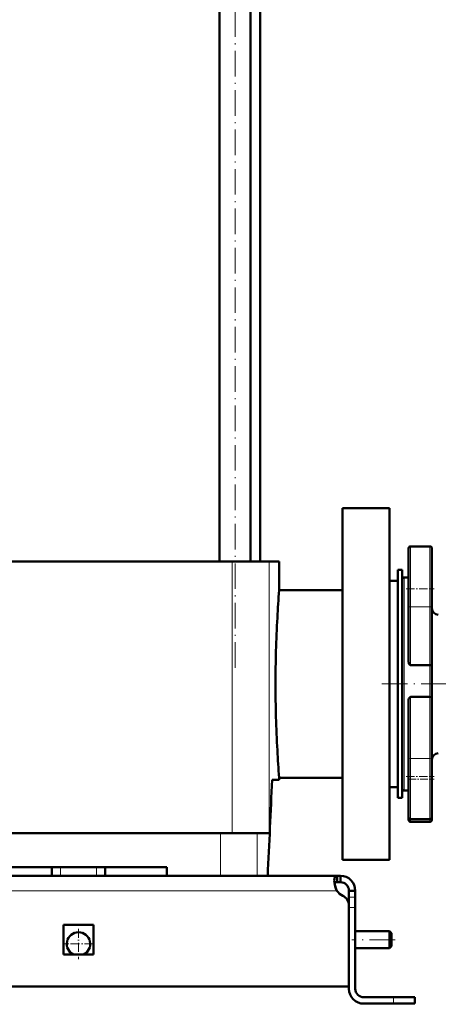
# Model space of a CAD drawing. Extents: x -1768 to 2122, y -1862 to 865.
# Tile 58 of 63: x 1578 to 1775, y -566 to -104. Entities that reach past the tile are written whole.
import ezdxf

# ---------------------------------------------------------------- set-up
doc = ezdxf.new("R2010")
doc.units = 0
doc.linetypes.add('DASHDOT', pattern=[18.5, 12, -3, 0.5, -3])

msp = doc.modelspace()

# ---------------------------------------------------------------- linework, layer by layer
at = {"color": 7, "linetype": 'DASHDOT', "lineweight": 18}
for p, q in [((1679.59, -408.52), (1679.59, 190.28)), ((1890.05, -416.12), (1746.05, -416.12)), ((1754.75, -536.12), (1734.35, -536.12))]:
    msp.add_line(p, q, dxfattribs=at)
at = {"color": 7, "lineweight": 50}
for p, q in [((1672.29, -358.62), (1672.29, 93.38)), ((1686.89, -358.62), (1686.89, 93.38)), ((1691.4, -358.62), (1691.4, 77.38)), ((1752.05, -333.62), (1730.05, -333.62)), ((1730.05, -333.62), (1730.05, -498.62)), ((1752.05, -333.62), (1752.05, -416.12)), ((1761.05, -352.55), (1761.05, -371.55)), ((1771.05, -351.55), (1762.05, -351.55)), ((1772.05, -379.58), (1772.05, -352.55)), ((1656.89, -358.62), (1533.8, -358.62)), ((1678.3, -358.62), (1656.89, -358.62)), ((1695.67, -358.62), (1678.3, -358.62)), ((1700.3, -358.62), (1695.67, -358.62)), ((1700.3, -372.12), (1700.3, -358.62)), ((1756.05, -362.62), (1758.05, -362.62)), ((1756.05, -469.62), (1756.05, -362.62)), ((1758.05, -469.62), (1758.05, -362.62)), ((1752.05, -367.72), (1756.05, -367.72)), ((1758.05, -367.12), (1758.05, -416.12)), ((1761.05, -366.12), (1759.05, -366.12)), ((1730.05, -372.12), (1700.3, -372.12)), ((1761.05, -371.55), (1761.05, -379.58)), ((1761.05, -405.62), (1761.05, -379.58)), ((1772.05, -379.58), (1772.05, -407.15)), ((1771.05, -407.28), (1762.05, -407.28)), ((1772.05, -422.39), (1772.05, -407.15)), ((1752.05, -416.12), (1752.05, -498.62)), ((1758.05, -416.12), (1758.05, -465.12)), ((1761.05, -451.51), (1761.05, -424.05)), ((1771.05, -422.23), (1762.05, -422.23)), ((1772.05, -422.39), (1772.05, -451.51)), ((1761.05, -451.51), (1761.05, -459.54)), ((1772.05, -478.54), (1772.05, -451.51)), ((1700.3, -461.12), (1696.95, -461.12)), ((1700.3, -460.12), (1730.05, -460.12)), ((1700.3, -461.12), (1700.3, -460.12)), ((1761.05, -459.54), (1761.05, -478.54)), ((1752.05, -464.52), (1756.05, -464.52)), ((1759.05, -466.12), (1761.05, -466.12)), ((1756.05, -469.62), (1758.05, -469.62)), ((1761.05, -478.54), (1761.05, -479.83)), ((1762.05, -479.54), (1771.05, -479.54)), ((1772.05, -479.83), (1772.05, -478.54)), ((1762.05, -480.83), (1771.05, -480.83)), ((1539.37, -486.12), (1672.73, -486.12)), ((1672.73, -486.12), (1689.94, -486.12)), ((1689.94, -486.12), (1695.67, -486.12)), ((1730.05, -498.62), (1752.05, -498.62)), ((1647.55, -502.12), (1564.55, -502.12)), ((1593.55, -506.12), (1593.55, -502.12)), ((1618.55, -506.12), (1618.55, -502.12)), ((1647.55, -502.12), (1647.55, -506.12)), ((1484.59, -506.12), (1606.05, -506.12)), ((1727.52, -506.12), (1606.05, -506.12)), ((1672.73, -506.12), (1647.55, -506.12)), ((1689.94, -506.12), (1672.73, -506.12)), ((1694.9, -506.12), (1689.94, -506.12)), ((1727.52, -506.12), (1727.52, -509.12)), ((1729.05, -506.12), (1727.52, -506.12)), ((1729.05, -506.12), (1729.05, -509.12)), ((1729.05, -509.12), (1727.52, -509.12)), ((1733.05, -513.12), (1733.05, -516.08)), ((1736.05, -513.12), (1733.05, -513.12)), ((1733.05, -516.08), (1733.05, -521.01)), ((1736.05, -513.12), (1736.05, -516.08)), ((1736.05, -516.08), (1736.05, -521.01)), ((1733.05, -520.05), (1733.05, -558.12)), ((1733.05, -559.12), (1733.05, -521.01)), ((1736.05, -521.01), (1736.05, -559.12)), ((1599.05, -529.12), (1606.05, -529.12)), ((1599.05, -529.12), (1599.05, -543.12)), ((1606.05, -529.12), (1613.05, -529.12)), ((1613.05, -529.12), (1613.05, -543.12)), ((1752.05, -532.12), (1736.05, -532.12)), ((1752.05, -532.12), (1752.05, -536.12)), ((1753.05, -533.12), (1752.05, -532.12)), ((1753.05, -533.12), (1753.05, -536.12)), ((1752.05, -540.12), (1736.05, -540.12)), ((1752.05, -536.12), (1752.05, -540.12)), ((1753.05, -539.12), (1752.05, -540.12)), ((1753.05, -536.12), (1753.05, -539.12)), ((1599.05, -543.12), (1606.05, -543.12)), ((1606.05, -543.12), (1613.05, -543.12)), ((1606.05, -558.12), (1479.05, -558.12)), ((1606.05, -558.12), (1733.05, -558.12)), ((1740.05, -563.12), (1754.05, -563.12)), ((1754.05, -563.12), (1764.05, -563.12)), ((1764.05, -563.12), (1764.05, -566.12)), ((1754.05, -566.12), (1740.05, -566.12)), ((1754.05, -566.12), (1764.05, -566.12))]:
    msp.add_line(p, q, dxfattribs=at)
at = {"color": 7, "lineweight": 18}
for p, q in [((1762.05, -371.55), (1762.05, -351.55)), ((1771.05, -351.55), (1771.05, -380)), ((1678.3, -358.62), (1678.3, -486.12)), ((1695.67, -358.62), (1695.67, -486.12)), ((1759.05, -416.12), (1759.05, -366.12)), ((1762.05, -380), (1762.05, -371.55)), ((1771.05, -380), (1762.05, -380)), ((1762.05, -380), (1762.05, -407.28)), ((1771.05, -407.28), (1771.05, -380)), ((1771.05, -407.28), (1771.05, -422.23)), ((1759.05, -466.12), (1759.05, -416.12)), ((1762.05, -422.23), (1762.05, -451.09)), ((1771.05, -451.09), (1771.05, -422.23)), ((1771.05, -451.09), (1762.05, -451.09)), ((1762.05, -459.54), (1762.05, -451.09)), ((1771.05, -451.09), (1771.05, -479.54)), ((1762.05, -479.54), (1762.05, -459.54)), ((1762.05, -480.83), (1762.05, -479.54)), ((1771.05, -479.54), (1771.05, -480.83)), ((1672.73, -486.12), (1672.73, -506.12)), ((1689.94, -486.12), (1689.94, -506.12)), ((1597.55, -506.12), (1597.55, -502.12)), ((1614.55, -506.12), (1614.55, -502.12)), ((1484.72, -513.12), (1606.05, -513.12)), ((1727.38, -513.12), (1606.05, -513.12)), ((1736.05, -516.08), (1733.05, -516.08)), ((1736.05, -521.01), (1733.05, -521.01)), ((1754.05, -563.12), (1754.05, -566.12))]:
    msp.add_line(p, q, dxfattribs=at)
at = {"color": 7, "linetype": 'DASHDOT', "lineweight": 18, "ltscale": 0.329999}
for p, q in [((1759.95, -371.55), (1773.15, -371.55)), ((1759.95, -459.54), (1773.15, -459.54))]:
    msp.add_line(p, q, dxfattribs=at)
at = {"color": 7, "linetype": 'DASHDOT', "lineweight": 18, "ltscale": 0.300012}
msp.add_line((1761.05, -460.83), (1773.05, -460.83), dxfattribs=at)
at = {"color": 7, "linetype": 'DASHDOT', "lineweight": 18, "ltscale": 0.120006}
msp.add_line((1597.55, -506.52), (1597.55, -501.72), dxfattribs=at)
at = {"color": 7, "linetype": 'DASHDOT', "lineweight": 18, "ltscale": 0.090015}
for p, q in [((1736.35, -521.01), (1732.75, -521.01)), ((1754.05, -562.82), (1754.05, -566.42))]:
    msp.add_line(p, q, dxfattribs=at)
at = {"color": 7, "linetype": 'DASHDOT', "lineweight": 18, "ltscale": 0.357501}
for p, q in [((1606.05, -530.97), (1606.05, -545.27)), ((1613.2, -538.12), (1598.9, -538.12))]:
    msp.add_line(p, q, dxfattribs=at)
at = {"color": 7, "lineweight": 50}
for points in [[(1762.05, -407.28), (1761.84, -407.24), (1761.65, -407.14), (1761.49, -406.99), (1761.37, -406.82), (1761.22, -406.54), (1761.13, -406.24), (1761.05, -405.62)], [(1772.05, -407.15), (1772.05, -407.16), (1772.05, -407.16), (1772.03, -407.18), (1771.96, -407.2), (1771.73, -407.25), (1771.05, -407.28)], [(1761.05, -424.05), (1761.1, -423.49), (1761.26, -422.96), (1761.48, -422.56), (1761.64, -422.4), (1761.83, -422.28), (1762.05, -422.23)], [(1771.05, -422.23), (1771.72, -422.27), (1771.95, -422.32), (1772.02, -422.35), (1772.04, -422.37), (1772.05, -422.38), (1772.05, -422.39)], [(1727.52, -506.12), (1727.26, -506.14), (1727.03, -506.2), (1726.77, -506.35), (1726.55, -506.58), (1726.39, -506.89), (1726.29, -507.17), (1726.23, -507.5), (1726.18, -508.27)], [(1726.18, -508.27), (1726.23, -509.15), (1726.37, -510.11), (1726.61, -511.1), (1726.94, -512.1), (1727.38, -513.12)], [(1727.52, -509.12), (1727.23, -509.14), (1726.97, -509.18), (1726.68, -509.3), (1726.46, -509.47), (1726.3, -509.71)], [(1726.3, -509.71), (1726.46, -509.47), (1726.68, -509.29), (1726.97, -509.18), (1727.23, -509.14), (1727.52, -509.12)], [(1727.38, -513.12), (1726.9, -512), (1726.54, -510.84), (1726.3, -509.71)]]:
    msp.add_lwpolyline(points, dxfattribs=at)
for centre, radius, start, end in [((1762.05, -352.55), 1, 90, 180), ((1771.05, -352.55), 1, 0, 90), ((1759.05, -367.12), 1, 90, 180), ((2270.23, -416.48), 571.65, 175.5501, 176.8446), ((1775.05, -380.62), 3, 180, 270), ((2263.9, -416.15), 565.31, 176.8428, 179.9977), ((2263.9, -416.1), 565.31, 180.0023, 183.1572), ((2270.19, -415.77), 571.61, 183.1553, 184.45), ((1775.05, -451.62), 3, 90, 180), ((-2422.92, -295.9), 4123.18, 357.07743, 357.7034), ((-2422.92, -295.9), 4123.18, 357.07743, 357.7034), ((1759.05, -465.12), 1, 180, 270), ((1762.05, -478.54), 1, 180, 270), ((1762.05, -479.83), 1, 180, 270), ((1771.05, -478.54), 1, 270, 360), ((1771.05, -479.83), 1, 270, 360), ((1729.05, -513.12), 7, 360, 90), ((1729.05, -513.12), 4, 360, 90), ((1733.18, -509.2), 7, 214.1283, 244.7303), ((1728.05, -520.05), 5, 0, 64.7303), ((1606.05, -538.12), 5.5, 294.6199, 245.3965), ((1740.05, -559.12), 7, 180, 270), ((1740.05, -559.12), 4, 180, 270)]:
    msp.add_arc(centre, radius, start, end, dxfattribs=at)
at = {"color": 7, "lineweight": 18}
for centre, major_axis, start_param, end_param in [((1762.05, -379.58), (1, 0), 3.141593, 4.712389), ((1771.05, -379.58), (-1, 0), 1.570796, 3.141593), ((1762.05, -451.51), (-1, 0), 4.712389, 6.283185), ((1771.05, -451.51), (1, 0), 0, 1.570796)]:
    msp.add_ellipse(centre, major_axis=major_axis, ratio=0.422618, start_param=start_param, end_param=end_param, dxfattribs=at)

doc.saveas('drawing.dxf')
